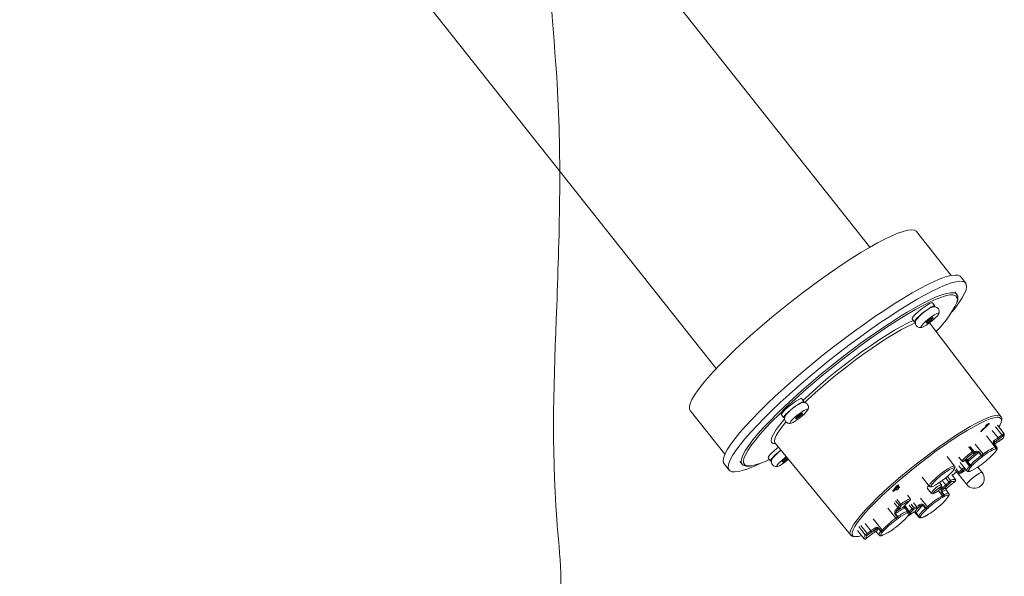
# Model space of a CAD drawing. Header units: millimetres. Extents: x 0 to 420, y 0 to 297.
# Tile 4 of 31: x 198 to 228, y 47 to 64. Entities that reach past the tile are written whole.
import ezdxf

# ---------------------------------------------------------------- set-up
doc = ezdxf.new("R2010")
doc.units = ezdxf.units.MM

msp = doc.modelspace()

# ---------------------------------------------------------------- linework, layer by layer
at = {"color": 7, "linetype": 'Continuous', "lineweight": 0}
for p, q in [((224.073, 56.61), (213.35, 70.173)), ((208.644, 66.451), (219.366, 52.889)), ((226.568, 55.744), (225.506, 57.088)), ((227.01, 55.508), (226.857, 55.701)), ((226.739, 55.164), (226.678, 55.243)), ((226.069, 54.81), (225.996, 54.904)), ((226.735, 55.169), (226.739, 55.164)), ((225.369, 54.407), (225.443, 54.315)), ((225.442, 54.333), (225.443, 54.315)), ((225.891, 54.384), (225.802, 54.298)), ((225.802, 54.298), (225.821, 54.284)), ((225.806, 54.302), (225.821, 54.284)), ((225.821, 54.284), (225.927, 54.354)), ((225.997, 54.454), (225.891, 54.384)), ((225.9, 54.39), (225.927, 54.354)), ((228.09, 51.423), (225.902, 54.294)), ((225.927, 54.354), (226.016, 54.44)), ((226.016, 54.44), (225.997, 54.454)), ((222.064, 51.874), (221.992, 51.967)), ((218.572, 51.605), (219.634, 50.262)), ((221.364, 51.471), (221.439, 51.379)), ((221.886, 51.447), (221.798, 51.362)), ((221.798, 51.362), (221.816, 51.347)), ((221.802, 51.366), (221.816, 51.347)), ((221.816, 51.347), (221.923, 51.418)), ((221.993, 51.518), (221.886, 51.447)), ((221.895, 51.453), (221.923, 51.418)), ((221.923, 51.418), (222.011, 51.503)), ((222.011, 51.503), (221.993, 51.518)), ((227.478, 50.955), (227.725, 51.194)), ((227.48, 50.978), (227.478, 50.955)), ((227.656, 51.147), (227.48, 50.978)), ((227.665, 51.183), (227.618, 51.137)), ((227.656, 51.147), (227.644, 51.162)), ((227.725, 51.194), (227.726, 51.212)), ((227.823, 50.991), (228, 50.767)), ((228.124, 50.97), (227.979, 51.157)), ((228, 50.767), (228.12, 50.862)), ((228.003, 50.648), (228.115, 50.723)), ((228.005, 50.65), (228.117, 50.725)), ((228.148, 50.827), (228.031, 50.734)), ((221.172, 50.608), (223.487, 47.784)), ((221.172, 50.608), (221.174, 50.606)), ((227.158, 50.484), (227.267, 50.345)), ((227.964, 50.483), (227.891, 50.577)), ((220.96, 50.149), (221.034, 50.056)), ((221.033, 50.074), (221.034, 50.056)), ((221.482, 50.125), (221.393, 50.039)), ((221.412, 50.025), (221.518, 50.096)), ((221.538, 50.162), (221.482, 50.125)), ((221.49, 50.131), (221.518, 50.096)), ((221.518, 50.096), (221.559, 50.135)), ((226.671, 49.897), (226.439, 50.196)), ((226.803, 50.17), (226.888, 50.063)), ((226.804, 50.166), (226.889, 50.06)), ((226.947, 50.05), (227.02, 50.082)), ((226.956, 50.056), (227.029, 50.088)), ((227.259, 50.289), (227.238, 50.302)), ((227.245, 50.358), (227.267, 50.345)), ((227.423, 50.326), (227.497, 50.232)), ((227.911, 50.325), (227.908, 50.323)), ((219.609, 49.971), (219.762, 49.777)), ((220.096, 50.039), (220.159, 49.962)), ((221.393, 50.039), (221.412, 50.025)), ((221.397, 50.043), (221.412, 50.025)), ((226.769, 49.674), (226.684, 49.78)), ((226.798, 49.708), (226.89, 49.798)), ((226.804, 49.906), (226.89, 49.798)), ((226.838, 50.007), (227.042, 49.754)), ((226.933, 49.775), (226.843, 49.687)), ((227.513, 49.705), (227.382, 49.871)), ((227.42, 49.897), (227.422, 49.899)), ((227.423, 49.899), (227.422, 49.899)), ((225.674, 49.559), (225.895, 49.284)), ((226.463, 49.567), (226.548, 49.46)), ((226.597, 49.614), (226.728, 49.725)), ((226.78, 49.665), (227.042, 49.333)), ((227.115, 49.735), (227.115, 49.735)), ((224.898, 49.295), (224.774, 49.142)), ((224.774, 49.121), (224.892, 49.19)), ((224.824, 49.171), (224.811, 49.187)), ((224.824, 49.171), (224.892, 49.254)), ((224.892, 49.211), (224.824, 49.171)), ((224.892, 49.254), (224.879, 49.27)), ((224.892, 49.19), (224.881, 49.205)), ((224.892, 49.254), (224.892, 49.211)), ((224.892, 49.222), (224.918, 49.238)), ((224.892, 49.165), (224.948, 49.199)), ((224.892, 49.19), (224.892, 49.165)), ((224.948, 49.325), (224.898, 49.295)), ((224.949, 49.246), (224.918, 49.284)), ((224.918, 49.238), (224.918, 49.263)), ((224.949, 49.224), (224.918, 49.263)), ((224.948, 49.199), (224.918, 49.238)), ((224.949, 49.246), (224.948, 49.325)), ((224.948, 49.199), (224.949, 49.224)), ((224.986, 49.268), (224.949, 49.246)), ((224.949, 49.224), (224.986, 49.247)), ((224.986, 49.247), (224.975, 49.262)), ((224.986, 49.247), (224.986, 49.268)), ((225.83, 49.229), (225.952, 49.075)), ((226.266, 49.323), (226.207, 49.396)), ((226.275, 49.264), (226.267, 49.32)), ((226.31, 49.43), (226.397, 49.322)), ((226.397, 49.322), (226.492, 49.413)), ((226.42, 49.157), (226.415, 49.166)), ((226.536, 49.39), (226.442, 49.301)), ((226.546, 49.321), (226.663, 49.415)), ((226.546, 49.321), (226.663, 49.415)), ((224.774, 49.142), (224.774, 49.121)), ((225.306, 48.903), (225.223, 49.011)), ((225.954, 49.073), (226.007, 49.052)), ((226.492, 49.061), (226.419, 49.155)), ((226.503, 49.033), (226.492, 49.056)), ((224.821, 48.77), (224.931, 48.632)), ((224.931, 48.632), (224.977, 48.695)), ((225.03, 48.683), (224.986, 48.622)), ((225.279, 48.513), (225.141, 48.69)), ((225.155, 48.614), (225.228, 48.52)), ((225.191, 48.74), (225.282, 48.828)), ((225.194, 48.742), (225.285, 48.831)), ((225.368, 48.595), (225.283, 48.702)), ((225.413, 48.772), (225.498, 48.662)), ((225.419, 48.626), (225.498, 48.662)), ((225.496, 48.607), (225.419, 48.572)), ((225.717, 48.71), (225.791, 48.617)), ((226.18, 48.654), (226.177, 48.651)), ((226.178, 48.652), (226.177, 48.651)), ((225.236, 48.368), (225.346, 48.441)), ((225.238, 48.371), (225.348, 48.443)), ((225.436, 48.498), (225.57, 48.332)), ((225.492, 48.461), (225.567, 48.368)), ((225.837, 48.402), (225.841, 48.405)), ((223.931, 48.137), (224.107, 47.913)), ((224.343, 47.998), (224.418, 47.904)), ((224.857, 48.018), (224.86, 48.02)), ((224.859, 48.02), (224.86, 48.02)), ((223.489, 47.782), (223.487, 47.784)), ((223.976, 47.688), (224.094, 47.782)), ((223.976, 47.689), (224.093, 47.782)), ((223.993, 47.837), (224.107, 47.913)), ((224.119, 47.865), (224.007, 47.79)), ((224.282, 47.877), (224.356, 47.784))]:
    msp.add_line(p, q, dxfattribs=at)
at = {"color": 8, "linetype": 'Continuous', "lineweight": 0}
for p, q in [((227.927, 51.105), (228.12, 50.862)), ((227.644, 50.83), (227.916, 50.479)), ((228.115, 50.723), (228.117, 50.725)), ((227.134, 50.501), (227.245, 50.358)), ((227.303, 50.57), (227.544, 50.265)), ((226.99, 50.069), (227.125, 49.899)), ((226.713, 49.814), (226.798, 49.708)), ((226.407, 49.519), (226.492, 49.413)), ((226.663, 49.415), (226.663, 49.415)), ((225.63, 48.915), (225.837, 48.655)), ((226.169, 49.149), (226.294, 48.99)), ((224.629, 48.609), (224.869, 48.304)), ((224.863, 48.836), (224.977, 48.695)), ((225.124, 48.671), (225.242, 48.518)), ((225.285, 48.831), (225.282, 48.828)), ((225.336, 48.733), (225.419, 48.626)), ((224.173, 48.285), (224.451, 47.938)), ((225.238, 48.371), (225.236, 48.368)), ((225.455, 48.498), (225.569, 48.357)), ((223.802, 48.081), (223.993, 47.837)), ((223.976, 47.689), (223.976, 47.688))]:
    msp.add_line(p, q, dxfattribs=at)
at = {"color": 7, "linetype": 'Continuous', "lineweight": 0, "flags": 128}
for points in [[(218.572, 51.605), (218.55, 51.649), (218.546, 51.726), (218.571, 51.823), (218.623, 51.942), (218.703, 52.079), (218.81, 52.235), (218.943, 52.408), (219.101, 52.596), (219.282, 52.799), (219.486, 53.014), (219.71, 53.239), (219.953, 53.474), (220.212, 53.715), (220.487, 53.962), (220.773, 54.212), (221.07, 54.463), (221.375, 54.713), (221.686, 54.96), (221.999, 55.202), (222.312, 55.437), (222.623, 55.663), (222.93, 55.879), (223.229, 56.083), (223.519, 56.272), (223.796, 56.446), (224.06, 56.603), (224.307, 56.742), (224.537, 56.861), (224.746, 56.961), (224.933, 57.039), (225.097, 57.096), (225.236, 57.13), (225.349, 57.142), (225.436, 57.132), (225.496, 57.099), (225.506, 57.088)], [(226.857, 55.701), (226.838, 55.72), (226.773, 55.75), (226.682, 55.758), (226.564, 55.744), (226.42, 55.707), (226.253, 55.649), (226.062, 55.569), (225.85, 55.468), (225.618, 55.347), (225.368, 55.208), (225.101, 55.05), (224.821, 54.875), (224.528, 54.685), (224.226, 54.481), (223.915, 54.264), (223.6, 54.036), (223.282, 53.799), (222.963, 53.555), (222.647, 53.306), (222.335, 53.052), (222.03, 52.798), (221.734, 52.543), (221.449, 52.291), (221.178, 52.043), (220.923, 51.8), (220.685, 51.566), (220.467, 51.342), (220.269, 51.128), (220.095, 50.928), (219.944, 50.743), (219.818, 50.573), (219.718, 50.42), (219.645, 50.286), (219.599, 50.171), (219.581, 50.077), (219.59, 50.003), (219.609, 49.971)], [(220.711, 49.982), (220.557, 49.91), (220.366, 49.83), (220.199, 49.771), (220.055, 49.735), (219.937, 49.72), (219.846, 49.728), (219.781, 49.758), (219.744, 49.81), (219.734, 49.883), (219.752, 49.978), (219.798, 50.092), (219.871, 50.227), (219.971, 50.379), (220.097, 50.549), (220.248, 50.735), (220.423, 50.935), (220.62, 51.148), (220.838, 51.373), (221.076, 51.607), (221.331, 51.849), (221.602, 52.097), (221.887, 52.349), (222.183, 52.604), (222.488, 52.859), (222.8, 53.112), (223.117, 53.362), (223.435, 53.606), (223.753, 53.842), (224.068, 54.07), (224.379, 54.287), (224.681, 54.491), (224.974, 54.681), (225.255, 54.856), (225.521, 55.014), (225.771, 55.154), (226.003, 55.274), (226.215, 55.375), (226.406, 55.455), (226.573, 55.513), (226.717, 55.55), (226.835, 55.564), (226.926, 55.557), (226.991, 55.527), (227.029, 55.475), (227.038, 55.401), (227.02, 55.307), (226.974, 55.192), (226.901, 55.058), (226.801, 54.906), (226.675, 54.736), (226.592, 54.632)], [(226.618, 55.146), (226.542, 55.145), (226.422, 55.125), (226.277, 55.082), (226.109, 55.018), (225.917, 54.932), (225.705, 54.825), (225.474, 54.7), (225.226, 54.555), (224.962, 54.393), (224.687, 54.216), (224.401, 54.023), (224.107, 53.819), (223.807, 53.603), (223.505, 53.377), (223.203, 53.145), (222.903, 52.907), (222.608, 52.667), (222.32, 52.424), (222.042, 52.183), (221.776, 51.945), (221.525, 51.712), (221.291, 51.485), (221.075, 51.268), (220.88, 51.061), (220.707, 50.867), (220.558, 50.686), (220.433, 50.522), (220.334, 50.375), (220.263, 50.246), (220.218, 50.136), (220.202, 50.047), (220.202, 50.036)], [(225.996, 54.904), (225.992, 54.907), (225.96, 54.905), (225.903, 54.881), (225.827, 54.837), (225.738, 54.776), (225.643, 54.706), (225.553, 54.63), (225.473, 54.557), (225.413, 54.493), (225.376, 54.443), (225.367, 54.412), (225.369, 54.407)], [(226.069, 54.81), (226.052, 54.815), (226.008, 54.802), (225.94, 54.767), (225.857, 54.715), (225.764, 54.649), (225.671, 54.575), (225.585, 54.5), (225.515, 54.431), (225.465, 54.373), (225.442, 54.333)], [(226.123, 54.576), (226.055, 54.539), (225.971, 54.484), (225.88, 54.417), (225.792, 54.344), (225.717, 54.274), (225.663, 54.214), (225.635, 54.171), (225.637, 54.15), (225.669, 54.152), (225.726, 54.178), (225.804, 54.224), (225.893, 54.287), (225.983, 54.358), (226.066, 54.43), (226.131, 54.496), (226.173, 54.548), (226.186, 54.581), (226.169, 54.59), (226.123, 54.576)], [(222.028, 51.92), (222.099, 51.987), (222.323, 52.192), (222.561, 52.401), (222.81, 52.612), (223.066, 52.821), (223.328, 53.027), (223.591, 53.227), (223.853, 53.419), (224.11, 53.601), (224.36, 53.77), (224.6, 53.924), (224.826, 54.062), (225.037, 54.182), (225.229, 54.282), (225.401, 54.362), (225.404, 54.364)], [(221.992, 51.967), (221.988, 51.97), (221.956, 51.968), (221.899, 51.944), (221.822, 51.9), (221.733, 51.84), (221.639, 51.769), (221.548, 51.694), (221.469, 51.621), (221.408, 51.556), (221.372, 51.507), (221.362, 51.476), (221.364, 51.471)], [(222.064, 51.874), (222.064, 51.874), (222.039, 51.877), (221.988, 51.859), (221.916, 51.82), (221.83, 51.763), (221.736, 51.694), (221.644, 51.62), (221.561, 51.546), (221.495, 51.479), (221.453, 51.425), (221.436, 51.389), (221.439, 51.379)], [(222.119, 51.64), (222.05, 51.603), (221.966, 51.548), (221.875, 51.48), (221.787, 51.407), (221.712, 51.337), (221.658, 51.278), (221.631, 51.235), (221.633, 51.213), (221.664, 51.216), (221.722, 51.241), (221.799, 51.288), (221.888, 51.35), (221.979, 51.421), (222.061, 51.494), (222.127, 51.56), (222.168, 51.612), (222.181, 51.644), (222.164, 51.654), (222.119, 51.64)], [(228.012, 51.396), (227.974, 51.397), (227.877, 51.383), (227.754, 51.346), (227.609, 51.287), (227.442, 51.208), (227.255, 51.109), (227.05, 50.991), (226.831, 50.856), (226.599, 50.706), (226.358, 50.541), (226.11, 50.365), (225.859, 50.179), (225.607, 49.985), (225.357, 49.786), (225.114, 49.585), (224.879, 49.384), (224.655, 49.185), (224.445, 48.99), (224.252, 48.802), (224.078, 48.624), (223.925, 48.457), (223.795, 48.304), (223.69, 48.166), (223.61, 48.045), (223.558, 47.942), (223.541, 47.898)], [(227.979, 51.157), (228.091, 51.013), (228.177, 50.902)], [(228.027, 51.095), (228.054, 51.143), (228.093, 51.236)], [(221.277, 50.48), (221.234, 50.447), (221.144, 50.371), (221.064, 50.298), (221.004, 50.234), (220.967, 50.184), (220.958, 50.153), (220.96, 50.149)], [(227.215, 50.348), (227.11, 50.482), (227.103, 50.491)], [(227.942, 50.488), (227.905, 50.536), (227.868, 50.583)], [(227.875, 50.584), (227.911, 50.537), (227.948, 50.49)], [(227.908, 50.323), (227.926, 50.347), (227.941, 50.369), (227.952, 50.388), (227.958, 50.403), (227.961, 50.416), (227.959, 50.426), (227.952, 50.432), (227.942, 50.434)], [(221.514, 50.191), (221.471, 50.158), (221.383, 50.085), (221.308, 50.015), (221.254, 49.955), (221.226, 49.912), (221.228, 49.891), (221.26, 49.893), (221.317, 49.919), (221.395, 49.965), (221.484, 50.028), (221.574, 50.099), (221.583, 50.106)], [(227.029, 50.088), (227.04, 50.093), (227.051, 50.098), (227.06, 50.101), (227.069, 50.104), (227.076, 50.105), (227.081, 50.105), (227.085, 50.104), (227.088, 50.102)], [(227.31, 50.296), (227.299, 50.291), (227.289, 50.287), (227.281, 50.285), (227.274, 50.283), (227.268, 50.283), (227.264, 50.284), (227.261, 50.286), (227.259, 50.289)], [(227.484, 50.223), (227.448, 50.27), (227.411, 50.317)], [(227.914, 50.329), (227.913, 50.327), (227.908, 50.323)], [(225.983, 49.275), (226.024, 49.289), (226.097, 49.327), (226.188, 49.383), (226.288, 49.454), (226.39, 49.534), (226.485, 49.616), (226.566, 49.693), (226.626, 49.759), (226.66, 49.81), (226.665, 49.821)], [(227.147, 49.927), (227.11, 49.974), (227.073, 50.02)], [(227.08, 50.028), (227.117, 49.982), (227.154, 49.935)], [(227.175, 49.883), (227.145, 49.849), (227.122, 49.818), (227.106, 49.792), (227.097, 49.771), (227.095, 49.756), (227.1, 49.746), (227.112, 49.741), (227.132, 49.743)], [(226.695, 49.488), (226.59, 49.623), (226.584, 49.631)], [(227.137, 49.734), (227.142, 49.737), (227.148, 49.741)], [(226.244, 49.261), (226.203, 49.239), (226.153, 49.205), (226.1, 49.163), (226.054, 49.122), (226.02, 49.086), (226.005, 49.061), (226.01, 49.052), (226.034, 49.059), (226.075, 49.081), (226.126, 49.116), (226.178, 49.157), (226.225, 49.198), (226.258, 49.234), (226.274, 49.259), (226.269, 49.268), (226.244, 49.261)], [(226.231, 49.317), (226.26, 49.325), (226.267, 49.32)], [(224.904, 48.878), (224.929, 48.845), (225.016, 48.736)], [(226.336, 49.017), (226.299, 49.064), (226.263, 49.11)], [(226.273, 49.117), (226.31, 49.07), (226.347, 49.023)], [(226.488, 48.997), (226.485, 49.006), (226.477, 49.011), (226.466, 49.012), (226.45, 49.011), (226.43, 49.005), (226.407, 48.997), (226.38, 48.985), (226.35, 48.97)], [(226.496, 49.005), (226.493, 49.002), (226.488, 48.997)], [(225.117, 48.659), (225.114, 48.655), (225.109, 48.651)], [(225.224, 48.52), (225.187, 48.567), (225.151, 48.614)], [(225.779, 48.606), (225.742, 48.653), (225.705, 48.7)], [(224.917, 48.341), (224.88, 48.388), (224.843, 48.434)], [(224.856, 48.444), (224.893, 48.397), (224.93, 48.35)], [(225.172, 48.292), (225.172, 48.292), (225.168, 48.289)], [(225.194, 48.322), (225.224, 48.357), (225.247, 48.387), (225.263, 48.413), (225.273, 48.434), (225.275, 48.45), (225.269, 48.46), (225.257, 48.464), (225.237, 48.463)], [(225.46, 48.509), (225.455, 48.505), (225.452, 48.503)], [(225.492, 48.464), (225.53, 48.418), (225.567, 48.371)], [(225.624, 48.349), (225.622, 48.334), (225.628, 48.324), (225.64, 48.319), (225.66, 48.321), (225.686, 48.328), (225.718, 48.341), (225.757, 48.36), (225.8, 48.384)], [(223.935, 47.792), (223.828, 47.925), (223.733, 48.044)], [(224.227, 47.881), (224.224, 47.886), (224.222, 47.893), (224.222, 47.901), (224.225, 47.91), (224.229, 47.921), (224.234, 47.933), (224.242, 47.946), (224.252, 47.961)], [(224.409, 47.896), (224.372, 47.942), (224.335, 47.989)], [(223.697, 47.925), (223.811, 47.783), (223.899, 47.674)], [(223.899, 47.674), (223.895, 47.683), (223.893, 47.693), (223.894, 47.705), (223.897, 47.719), (223.903, 47.734), (223.911, 47.752), (223.922, 47.771), (223.935, 47.792)], [(224.461, 47.882), (224.443, 47.858), (224.428, 47.837), (224.417, 47.818), (224.411, 47.802), (224.409, 47.789), (224.411, 47.78), (224.417, 47.774), (224.427, 47.771)]]:
    msp.add_lwpolyline(points, dxfattribs=at)
at = {"color": 8, "linetype": 'Continuous', "lineweight": 0, "flags": 128}
for points in [[(220.158, 49.964), (220.144, 49.986), (220.132, 50.055), (220.149, 50.145), (220.194, 50.256), (220.266, 50.387), (220.366, 50.536), (220.492, 50.702), (220.643, 50.885), (220.819, 51.081), (221.016, 51.29), (221.235, 51.511), (221.472, 51.74), (221.726, 51.976), (221.995, 52.217), (222.276, 52.461), (222.567, 52.706), (222.866, 52.95), (223.169, 53.191), (223.475, 53.426), (223.781, 53.654), (224.084, 53.872), (224.382, 54.08), (224.671, 54.274), (224.95, 54.454), (225.217, 54.618), (225.468, 54.764), (225.702, 54.891), (225.916, 54.999), (226.11, 55.086), (226.281, 55.151), (226.428, 55.194), (226.549, 55.215), (226.644, 55.213), (226.712, 55.189), (226.735, 55.169)], [(226.737, 54.916), (226.754, 55.005), (226.742, 55.073), (226.703, 55.12), (226.636, 55.144), (226.618, 55.146)], [(225.476, 54.292), (225.399, 54.26), (225.232, 54.182), (225.044, 54.084), (224.838, 53.967), (224.617, 53.833), (224.384, 53.682), (224.14, 53.518), (223.889, 53.341), (223.633, 53.153), (223.377, 52.958), (223.122, 52.757), (222.871, 52.553), (222.629, 52.347), (222.397, 52.143), (222.178, 51.943), (222.072, 51.844)], [(223.48, 47.912), (223.52, 48.007), (223.587, 48.12), (223.681, 48.252), (223.8, 48.4), (223.944, 48.562), (224.11, 48.737), (224.296, 48.923), (224.501, 49.117), (224.721, 49.317), (224.954, 49.521), (225.197, 49.725), (225.447, 49.928), (225.702, 50.127), (225.957, 50.32), (226.211, 50.504), (226.459, 50.677), (226.699, 50.837), (226.928, 50.982), (227.144, 51.111), (227.342, 51.221), (227.522, 51.312), (227.681, 51.381), (227.817, 51.43), (227.929, 51.456), (228.014, 51.459), (228.072, 51.441), (228.09, 51.423)], [(228.093, 51.236), (228.105, 51.309), (228.088, 51.36), (228.044, 51.39), (228.012, 51.396)], [(221.497, 51.244), (221.482, 51.227), (221.364, 51.079), (221.271, 50.947), (221.204, 50.834), (221.164, 50.74), (221.152, 50.665), (221.168, 50.613), (221.172, 50.608)], [(221.193, 50.582), (221.181, 50.582), (221.109, 50.591), (221.064, 50.623), (221.048, 50.677), (221.06, 50.753), (221.08, 50.806)], [(227.891, 50.577), (227.886, 50.582), (227.875, 50.584)], [(227.948, 50.49), (227.959, 50.487), (227.965, 50.482)], [(227.268, 50.342), (227.268, 50.342), (227.27, 50.34), (227.274, 50.339), (227.279, 50.339), (227.285, 50.34), (227.292, 50.343), (227.3, 50.346), (227.309, 50.35)], [(220.202, 50.036), (220.213, 49.979), (220.253, 49.933), (220.32, 49.909), (220.413, 49.907), (220.454, 49.912)], [(225.895, 49.284), (225.896, 49.312), (225.926, 49.36), (225.982, 49.426), (226.061, 49.503), (226.156, 49.588), (226.26, 49.672), (226.366, 49.751), (226.466, 49.817), (226.553, 49.867), (226.619, 49.896), (226.661, 49.903), (226.671, 49.897)], [(226.665, 49.821), (226.665, 49.84), (226.642, 49.847), (226.591, 49.831), (226.517, 49.793)], [(226.889, 50.06), (226.888, 50.061), (226.888, 50.063)], [(226.956, 50.056), (226.95, 50.052), (226.947, 50.05)], [(227.042, 49.754), (227.039, 49.762), (227.041, 49.779), (227.051, 49.802), (227.068, 49.83), (227.093, 49.862), (227.125, 49.899)], [(226.187, 49.555), (226.13, 49.504), (226.049, 49.427), (225.989, 49.36), (225.955, 49.31), (225.95, 49.28), (225.973, 49.273), (225.983, 49.275)], [(227.042, 49.333), (227.042, 49.346), (227.064, 49.383), (227.112, 49.437), (227.18, 49.5), (227.26, 49.566), (227.342, 49.626), (227.416, 49.673), (227.474, 49.702), (227.507, 49.709), (227.513, 49.705)], [(226.419, 49.155), (226.419, 49.155), (226.411, 49.161), (226.398, 49.162), (226.381, 49.161), (226.36, 49.155), (226.335, 49.146), (226.306, 49.133), (226.273, 49.117)], [(226.347, 49.023), (226.379, 49.039), (226.408, 49.052), (226.433, 49.061), (226.454, 49.066), (226.471, 49.068), (226.484, 49.067), (226.492, 49.061), (226.493, 49.06)], [(225.176, 48.298), (225.173, 48.294), (225.168, 48.289)], [(225.242, 48.518), (225.263, 48.52), (225.276, 48.516), (225.279, 48.513)], [(225.492, 48.464), (225.492, 48.464), (225.492, 48.463), (225.492, 48.462), (225.491, 48.462), (225.491, 48.462), (225.492, 48.461), (225.492, 48.461)], [(225.567, 48.371), (225.567, 48.371), (225.567, 48.37), (225.566, 48.37), (225.566, 48.369), (225.566, 48.369), (225.566, 48.368), (225.567, 48.368)], [(225.57, 48.332), (225.566, 48.34), (225.569, 48.357)], [(225.841, 48.405), (225.835, 48.401), (225.832, 48.399)], [(224.335, 47.989), (224.315, 47.963), (224.299, 47.94), (224.287, 47.92), (224.28, 47.903), (224.278, 47.889), (224.28, 47.879), (224.282, 47.877)], [(223.541, 47.898), (223.532, 47.86), (223.535, 47.798), (223.565, 47.757), (223.611, 47.74)], [(224.42, 47.766), (224.422, 47.767), (224.427, 47.771)]]:
    msp.add_lwpolyline(points, dxfattribs=at)
at = {"color": 7, "linetype": 'Continuous', "lineweight": 0}
for centre, radius, start, end in [((223.966, 56.209), 3.058, 314.4261, 334.9833), ((226.544, 53.564), 1.332, 113.7767, 142.5744), ((222.539, 50.627), 1.332, 113.7767, 142.5744), ((223.22, 49.68), 2.418, 136.5947, 152.2638), ((227.189, 51.737), 1.265, 303.4168, 309.9129), ((227.852, 50.648), 0.0469, 342.7777, 45.691), ((227.074, 51.881), 1.494, 303.4123, 309.8082), ((227.903, 51.043), 0.383, 303.9117, 308.2095), ((228.465, 50.433), 0.551, 121.5204, 128.8056), ((228.923, 51.487), 1.018, 217.861, 220.4215), ((228.052, 50.825), 0.122, 316.9447, 9.0386), ((228.393, 50.519), 0.394, 124.3286, 128.5502), ((221.953, 49.458), 1.107, 122.8715, 146.2181), ((222.021, 49.405), 1.181, 124.2137, 143.0915), ((228.378, 49.248), 1.316, 110.5481, 129.3519), ((228.341, 49.277), 1.225, 110.5481, 129.3519), ((227.876, 50.569), 0.0151, 94.1563, 118.4702), ((228.73, 49.511), 1.35, 122.4646, 128.2045), ((227.884, 50.454), 0.0412, 312.4327, 38.249), ((227.879, 50.564), 0.144, 283.1902, 296.0049), ((227.888, 50.598), 0.122, 283.1902, 296.0049), ((227.915, 50.465), 0.0407, 310.1864, 37.6233), ((227.949, 50.475), 0.015, 94.1014, 118.4529), ((227.91, 50.461), 0.0416, 319.4465, 40.7881), ((220.024, 52.022), 2.154, 281.5356, 296.8937), ((230.709, 46.016), 5.566, 128.8884, 133.354), ((230.612, 46.14), 5.363, 129.1116, 133.1307), ((227.063, 50.134), 0.0401, 254.7997, 308.4589), ((229.307, 47.811), 3.143, 127.1114, 135.1309), ((229.469, 47.599), 3.455, 128.6822, 133.5601), ((229.378, 47.721), 3.138, 127.1155, 135.1268), ((229.276, 47.851), 2.927, 127.1155, 135.1268), ((227.244, 50.312), 0.0461, 88.3753, 128.1121), ((227.235, 50.29), 0.0126, 77.7117, 120.937), ((227.213, 50.334), 0.0401, 308.6259, 37.4258), ((227.278, 50.322), 0.0416, 320.0772, 41.0108), ((227.551, 50.134), 0.23, 123.595, 127.4425), ((225.875, 52.173), 2.747, 305.7189, 316.5234), ((227.624, 50.04), 0.23, 123.6039, 127.4457), ((227.355, 50.11), 0.172, 25.8521, 41.0885), ((226.875, 51.174), 1.129, 303.4297, 306.3173), ((227.464, 50.198), 0.0476, 344.2162, 45.7707), ((226.774, 51.299), 1.335, 303.4297, 306.3173), ((227.486, 50.209), 0.0798, 10.3496, 44.0064), ((228.444, 49.761), 0.777, 133.6069, 137.7507), ((227.883, 50.354), 0.04, 313.8081, 320.8382), ((227.783, 47.694), 2.451, 121.0901, 130.6201), ((225.805, 51.729), 2.298, 296.4586, 301.966), ((226.348, 50.416), 0.868, 312.411, 317.1628), ((226.947, 50.07), 0.017, 264.9901, 300.2663), ((227.126, 49.982), 0.0658, 135.0808, 144.0427), ((226.921, 50.087), 0.277, 317.419, 324.7968), ((227.16, 49.923), 0.0421, 213.8185, 290.8031), ((227.201, 49.888), 0.0659, 135.0788, 144.0171), ((227.181, 49.952), 0.0415, 216.9924, 300.2705), ((226.627, 50.962), 1.327, 293.1045, 306.7955), ((227.191, 49.958), 0.0432, 212.3413, 284.6042), ((226.934, 50.105), 0.328, 317.419, 324.7968), ((227.398, 49.93), 0.04, 304.9807, 308.8087), ((228.431, 48.645), 1.61, 126.2711, 128.8187), ((226.661, 49.268), 0.222, 81.3705, 120.7462), ((226.892, 49.601), 0.143, 131.2896, 149.4941), ((226.837, 49.732), 0.0452, 211.3165, 277.876), ((226.943, 49.582), 0.145, 133.5198, 141.7541), ((227.277, 49.519), 0.3, 218.3316, 38.3316), ((227.123, 49.772), 0.04, 254.5412, 289.1161), ((227.108, 49.77), 0.0361, 282.2359, 311.2627), ((227.138, 49.726), 0.0184, 57.9625, 109.4934), ((225.934, 49.211), 0.106, 120.4381, 170.1092), ((226.46, 48.778), 0.585, 113.0236, 149.7824), ((225.609, 50.107), 1.113, 308.0216, 315.1007), ((240.138, 60.165), 17.641, 218.3044, 218.4522), ((225.505, 50.24), 1.327, 308.039, 314.9651), ((226.397, 49.079), 0.137, 79.3462, 122.7704), ((227.411, 48.192), 1.422, 127.4433, 134.0544), ((226.918, 48.962), 0.62, 126.6908, 133.4184), ((226.532, 49.437), 0.0463, 211.0575, 275.1012), ((226.784, 49.13), 0.36, 129.0791, 133.559), ((226.73, 49.003), 0.442, 102.5494, 113.0696), ((226.429, 49.706), 0.373, 308.7387, 313.1125), ((226.436, 46.606), 2.56, 116.1928, 123.7073), ((227.909, 46.308), 3.131, 121.0622, 131.4395), ((227.803, 46.442), 2.915, 121.0622, 131.4395), ((225.633, 49.479), 0.982, 307.0464, 328.9678), ((226.333, 49.005), 0.127, 118.2452, 123.9968), ((225.906, 49.657), 0.771, 300.1475, 303.8729), ((226.263, 48.961), 0.0426, 329.2041, 43.7066), ((225.842, 49.727), 0.911, 300.1475, 303.8729), ((226.407, 48.911), 0.127, 118.2367, 123.9874), ((226.302, 48.981), 0.049, 346.6883, 45.8555), ((226.316, 48.995), 0.0419, 323.5822, 42.1715), ((226.561, 48.941), 0.0923, 142.2678, 159.5403), ((226.453, 49.003), 0.0375, 306.0789, 341.0541), ((226.464, 49.028), 0.04, 324.395, 6.8336), ((225.71, 47.303), 1.425, 113.0971, 126.8029), ((224.623, 48.838), 0.371, 311.4379, 326.3215), ((224.908, 48.584), 0.0468, 210.9808, 274.0198), ((225.801, 47.223), 1.587, 115.8403, 124.0597), ((224.614, 48.873), 0.448, 311.5522, 325.966), ((225.202, 48.517), 0.287, 130.4569, 141.7576), ((225.01, 48.72), 0.0415, 216.6225, 299.2732), ((225.133, 48.606), 0.128, 133.9218, 142.8633), ((226.4, 46.635), 2.47, 116.573, 123.327), ((225.566, 48.312), 0.569, 131.1798, 143.4426), ((225.153, 48.61), 0.00491, 66.9981, 119.7618), ((227.057, 46.875), 2.363, 134.4819, 139.536), ((225.182, 48.934), 0.145, 313.5198, 321.7541), ((225.572, 48.321), 0.341, 116.5961, 126.6558), ((225.489, 48.428), 0.16, 115.7548, 123.476), ((225.388, 48.599), 0.0416, 319.5854, 40.8375), ((226.483, 47.731), 1.285, 133.2715, 142.7427), ((226.444, 47.821), 1.149, 130.0703, 145.9439), ((225.275, 49.126), 0.564, 293.1309, 305.4668), ((225.316, 49.093), 0.468, 292.839, 305.5512), ((226.517, 47.729), 1.147, 130.079, 145.9352), ((225.553, 48.677), 0.0499, 348.2571, 45.8766), ((226.508, 47.763), 1.07, 130.079, 145.9352), ((225.869, 48.519), 0.245, 128.5454, 132.2345), ((225.943, 48.425), 0.245, 128.5528, 132.2388), ((225.823, 48.633), 0.0514, 210.7959, 266.3339), ((224.965, 49.655), 1.326, 308.4942, 311.0871), ((226.425, 49.107), 0.801, 217.7339, 220.9868), ((224.844, 49.809), 1.568, 308.4942, 311.0871), ((225.892, 48.689), 0.0643, 211.5886, 254.2213), ((224.178, 51.024), 3.103, 302.3997, 310.102), ((227.025, 47.776), 1.219, 131.0343, 134.1012), ((226.152, 48.682), 0.04, 309.8875, 314.2099), ((226.592, 45.908), 2.951, 125.7189, 136.5234), ((226.494, 46.032), 2.747, 125.7189, 136.5234), ((225.003, 48.235), 0.255, 125.1648, 128.7526), ((223.094, 50.354), 2.927, 307.1155, 315.1268), ((224.064, 49.402), 1.362, 306.2711, 308.8187), ((224.812, 48.248), 0.0798, 10.3496, 44.0064), ((223.938, 49.561), 1.61, 306.2711, 308.8187), ((225.077, 48.142), 0.255, 125.1608, 128.7453), ((225.168, 48.528), 0.313, 216.8062, 225.1411), ((225.782, 47.211), 1.423, 113.1045, 126.7955), ((224.89, 48.309), 0.0572, 356.912, 45.581), ((225.742, 47.244), 1.327, 113.1045, 126.7955), ((225.436, 48.1), 0.328, 137.419, 144.7968), ((225.143, 48.32), 0.04, 315.8343, 325.6159), ((225.192, 48.493), 0.0414, 315.261, 39.2506), ((225.197, 48.496), 0.0399, 308.1981, 37.4375), ((225.231, 48.48), 0.0184, 237.9625, 289.4934), ((225.226, 48.515), 0.00493, 67.1991, 119.7139), ((225.237, 48.533), 0.0156, 237.9625, 289.4934), ((225.209, 48.493), 0.0412, 312.4327, 38.249), ((225.755, 47.881), 0.694, 115.1966, 125.9208), ((225.6, 48.397), 0.0413, 218.0233, 303.0845), ((225.598, 48.393), 0.04, 218.8427, 236.6722), ((225.6, 48.383), 0.041, 218.819, 305.57), ((225.615, 48.354), 0.0105, 331.794, 47.543), ((226.018, 48.012), 0.431, 114.2327, 120.3818), ((225.816, 48.436), 0.04, 293.6494, 301.8705), ((223.468, 48.918), 1.191, 302.4479, 309.2094), ((223.355, 49.061), 1.419, 302.5744, 309.1961), ((224.406, 48.131), 0.23, 216.2552, 227.6482), ((224.416, 47.921), 0.106, 133.4175, 139.9311), ((224.028, 48.929), 1.225, 290.5481, 309.3519), ((225.595, 46.907), 1.335, 123.4297, 126.3173), ((224.835, 48.051), 0.04, 303.3457, 307.4498), ((223.647, 48.25), 0.511, 265.9359, 289.744), ((224.352, 47.305), 0.641, 123.9961, 130.576), ((223.731, 47.996), 0.394, 304.3286, 308.5502), ((224.282, 47.58), 0.355, 147.0344, 153.9675), ((224.221, 47.472), 0.383, 123.9117, 128.2095), ((223.959, 47.801), 0.0492, 347.034, 45.8623), ((225.05, 46.634), 1.494, 123.4123, 129.8082), ((224.403, 47.802), 0.04, 265.5683, 294.62), ((224.49, 47.828), 0.105, 133.4276, 139.9413), ((224.443, 47.92), 0.0417, 215.3636, 295.7514), ((223.964, 48.38), 0.657, 313.6069, 317.7507), ((224.457, 47.928), 0.0462, 211.0816, 275.4066), ((224.491, 47.642), 0.144, 103.1902, 116.0049), ((224.434, 47.809), 0.0361, 281.8141, 311.264), ((224.486, 47.962), 0.0421, 213.8185, 290.8031), ((223.925, 48.445), 0.777, 313.6069, 317.7507)]:
    msp.add_arc(centre, radius, start, end, dxfattribs=at)
at = {"color": 8, "linetype": 'Continuous', "lineweight": 0}
for centre, radius, start, end in [((227.858, 50.615), 0.0431, 325.6095, 26.365), ((226.523, 50.214), 0.555, 311.4651, 320.9362), ((227.123, 49.773), 0.04, 255.4004, 308.6613), ((226.659, 49.328), 0.108, 76.7315, 103.6093), ((226.465, 49.028), 0.0392, 307.1925, 6.7578), ((227.529, 46.39), 3.087, 134.4222, 136.8848), ((225.558, 48.362), 0.0119, 337.7485, 18.835), ((225.597, 48.393), 0.0394, 236.8549, 309.1584), ((223.589, 47.854), 0.124, 151.8307, 214.468), ((224.028, 47.693), 0.0782, 146.3852, 195.8975), ((224.503, 47.782), 0.147, 129.4801, 178.8702), ((224.403, 47.801), 0.0384, 265.6914, 310.0689)]:
    msp.add_arc(centre, radius, start, end, dxfattribs=at)
at = {"color": 5, "linetype": 'Continuous', "lineweight": 0}
msp.add_open_spline([(214.483, 142.159), (216.947, 137.912), (211.378, 132.102), (214.943, 124.703), (214.409, 120.104), (214.506, 116.006), (214.48, 112.655), (214.484, 108.302), (214.493, 103.533), (214.453, 98.337), (214.553, 94.164), (214.165, 89.593), (216.983, 84.692), (215.927, 78.593), (216.95, 72.776), (213.801, 67.655), (214.698, 61.387), (214.503, 54.965), (214.265, 49.416), (215.092, 43.303), (208.654, 38.904), (202.323, 41.456), (198.299, 35.875), (191.355, 37.793), (181.67, 32.427), (175.379, 27.874), (168.579, 28.633)], degree=3, knots=[0, 0, 0, 0, 0.084128, 0.122391, 0.15465, 0.176722, 0.205623, 0.222563, 0.265008, 0.30236, 0.327828, 0.349899, 0.394028, 0.434776, 0.472128, 0.509771, 0.548821, 0.59636, 0.640503, 0.662575, 0.716413, 0.760004, 0.778369, 0.841866, 0.878248, 1, 1, 1, 1], dxfattribs=at)
at = {"color": 7, "linetype": 'Continuous', "lineweight": 0}
for points, knots in [([(226.755, 54.94), (226.759, 54.958), (226.773, 55.007), (226.775, 55.074), (226.762, 55.136), (226.738, 55.16), (226.73, 55.168)], [0, 0, 0, 0, 0.197365, 0.54342, 0.848626, 1, 1, 1, 1]), ([(226.176, 54.553), (226.177, 54.555), (226.187, 54.571), (226.199, 54.609), (226.198, 54.669), (226.175, 54.724), (226.134, 54.763), (226.087, 54.784), (226.044, 54.788), (226.017, 54.786), (226.006, 54.782), (226.006, 54.782)], [0, 0, 0, 0, 0.017534, 0.203253, 0.343528, 0.48595, 0.642361, 0.766768, 0.879251, 0.995458, 1, 1, 1, 1]), ([(225.489, 54.378), (225.483, 54.364), (225.469, 54.338), (225.464, 54.283), (225.478, 54.229), (225.512, 54.183), (225.557, 54.155), (225.602, 54.144), (225.639, 54.145), (225.658, 54.149), (225.666, 54.152)], [0, 0, 0, 0, 0.142351, 0.283429, 0.420865, 0.56077, 0.693285, 0.806454, 0.916219, 1, 1, 1, 1]), ([(222.171, 51.617), (222.172, 51.618), (222.183, 51.634), (222.195, 51.673), (222.194, 51.733), (222.171, 51.787), (222.13, 51.827), (222.082, 51.847), (222.039, 51.852), (222.013, 51.85), (222.002, 51.846), (222.001, 51.846)], [0, 0, 0, 0, 0.017534, 0.203253, 0.343528, 0.48595, 0.642361, 0.766768, 0.879251, 0.995458, 1, 1, 1, 1]), ([(221.485, 51.441), (221.478, 51.428), (221.465, 51.402), (221.459, 51.347), (221.474, 51.292), (221.508, 51.247), (221.552, 51.219), (221.597, 51.208), (221.634, 51.208), (221.653, 51.213), (221.661, 51.215)], [0, 0, 0, 0, 0.142351, 0.283429, 0.420865, 0.56077, 0.693285, 0.806454, 0.916219, 1, 1, 1, 1]), ([(228.11, 51.292), (228.113, 51.303), (228.122, 51.337), (228.116, 51.383), (228.095, 51.412), (228.087, 51.423)], [0, 0, 0, 0, 0.224194, 0.691621, 1, 1, 1, 1]), ([(227.618, 51.137), (227.62, 51.136), (227.625, 51.135), (227.636, 51.137), (227.648, 51.143), (227.656, 51.147)], [0, 0, 0, 0, 0.25253, 0.505221, 1, 1, 1, 1]), ([(227.726, 51.212), (227.719, 51.206), (227.705, 51.195), (227.682, 51.182), (227.672, 51.183), (227.665, 51.183)], [0, 0, 0, 0, 0.24953, 0.500215, 1, 1, 1, 1]), ([(227.868, 50.583), (227.866, 50.586), (227.861, 50.594), (227.855, 50.61), (227.854, 50.634), (227.862, 50.66), (227.877, 50.676), (227.885, 50.681), (227.885, 50.682)], [0, 0, 0, 0, 0.089723, 0.208819, 0.434853, 0.763875, 0.990369, 1, 1, 1, 1]), ([(228.031, 50.734), (228.031, 50.734), (228.03, 50.734), (228.029, 50.735), (228.024, 50.739), (228.017, 50.747), (228.008, 50.757), (228.003, 50.764), (228, 50.767)], [0, 0, 0, 0, 0.017713, 0.138091, 0.354086, 0.569566, 0.784778, 1, 1, 1, 1]), ([(228.115, 50.723), (228.121, 50.727), (228.131, 50.734), (228.14, 50.741), (228.143, 50.744)], [0, 0, 0, 0, 0.6843619, 1, 1, 1, 1]), ([(228.143, 50.742), (228.151, 50.754), (228.174, 50.791), (228.192, 50.834), (228.192, 50.878), (228.18, 50.897), (228.176, 50.903)], [0, 0, 0, 0, 0.204159, 0.617478, 0.88015, 1, 1, 1, 1]), ([(228.177, 50.902), (228.179, 50.899), (228.183, 50.892), (228.186, 50.879), (228.185, 50.866), (228.18, 50.854), (228.175, 50.847), (228.172, 50.844), (228.172, 50.844)], [0, 0, 0, 0, 0.18569, 0.371148, 0.562895, 0.771818, 0.993773, 1, 1, 1, 1]), ([(227.897, 50.634), (227.892, 50.631), (227.881, 50.623), (227.873, 50.61), (227.87, 50.599), (227.871, 50.591), (227.873, 50.587), (227.874, 50.585), (227.875, 50.584)], [0, 0, 0, 0, 0.244161, 0.606185, 0.840444, 0.941049, 0.974145, 1, 1, 1, 1]), ([(227.894, 50.577), (227.891, 50.582), (227.886, 50.59), (227.886, 50.587), (227.886, 50.586)], [0, 0, 0, 0, 0.688678, 1, 1, 1, 1]), ([(227.914, 50.329), (227.923, 50.34), (227.949, 50.373), (227.968, 50.409), (227.981, 50.448), (227.969, 50.469), (227.964, 50.478)], [0, 0, 0, 0, 0.199499, 0.6005108, 0.8379285, 1, 1, 1, 1]), ([(228.003, 50.648), (228.004, 50.649), (228.005, 50.649), (228.005, 50.65), (228.005, 50.65)], [0, 0, 0, 0, 0.845094, 1, 1, 1, 1]), ([(221.08, 50.119), (221.074, 50.106), (221.06, 50.079), (221.055, 50.025), (221.069, 49.97), (221.103, 49.924), (221.148, 49.896), (221.193, 49.885), (221.23, 49.886), (221.249, 49.891), (221.257, 49.893)], [0, 0, 0, 0, 0.142351, 0.283429, 0.420865, 0.56077, 0.693285, 0.806454, 0.916219, 1, 1, 1, 1]), ([(227.02, 50.082), (227.028, 50.086), (227.043, 50.093), (227.056, 50.096), (227.055, 50.096), (227.054, 50.096)], [0, 0, 0, 0, 0.415885, 0.862859, 1, 1, 1, 1]), ([(227.029, 50.088), (227.028, 50.087), (227.027, 50.086), (227.024, 50.083), (227.021, 50.083), (227.02, 50.082)], [0, 0, 0, 0, 0.091205, 0.711026, 1, 1, 1, 1]), ([(227.073, 50.02), (227.07, 50.024), (227.065, 50.031), (227.056, 50.049), (227.048, 50.072), (227.043, 50.085), (227.04, 50.091)], [0, 0, 0, 0, 0.130935, 0.304736, 0.634593, 1, 1, 1, 1]), ([(227.08, 50.028), (227.079, 50.029), (227.078, 50.031), (227.076, 50.036), (227.075, 50.048), (227.078, 50.068), (227.083, 50.089), (227.087, 50.099), (227.088, 50.102)], [0, 0, 0, 0, 0.025855, 0.058951, 0.159556, 0.393815, 0.755839, 1, 1, 1, 1]), ([(227.229, 50.301), (227.229, 50.301), (227.23, 50.303), (227.232, 50.308), (227.231, 50.317), (227.228, 50.327), (227.222, 50.338), (227.218, 50.345), (227.215, 50.348)], [0, 0, 0, 0, 0.006227, 0.228182, 0.437105, 0.628852, 0.81431, 1, 1, 1, 1]), ([(227.267, 50.345), (227.269, 50.341), (227.274, 50.333), (227.276, 50.32), (227.273, 50.306), (227.267, 50.296), (227.262, 50.291), (227.26, 50.289), (227.259, 50.289)], [0, 0, 0, 0, 0.215222, 0.430434, 0.645914, 0.861909, 0.982287, 1, 1, 1, 1]), ([(227.309, 50.35), (227.317, 50.352), (227.333, 50.356), (227.365, 50.353), (227.393, 50.346), (227.409, 50.339), (227.418, 50.332), (227.422, 50.327), (227.423, 50.326)], [0, 0, 0, 0, 0.248679, 0.56781, 0.754958, 0.877025, 0.963811, 1, 1, 1, 1]), ([(227.411, 50.317), (227.41, 50.318), (227.409, 50.319), (227.406, 50.32), (227.4, 50.322), (227.387, 50.321), (227.363, 50.317), (227.335, 50.308), (227.317, 50.299), (227.31, 50.296)], [0, 0, 0, 0, 0.022402, 0.047861, 0.084423, 0.194511, 0.39075, 0.741978, 1, 1, 1, 1]), ([(220.158, 49.966), (220.16, 49.963), (220.173, 49.939), (220.22, 49.912), (220.295, 49.893), (220.365, 49.891), (220.419, 49.901), (220.433, 49.904)], [0, 0, 0, 0, 0.040851, 0.3089043, 0.5807366, 0.8867719, 1, 1, 1, 1]), ([(226.679, 49.846), (226.68, 49.848), (226.685, 49.86), (226.684, 49.884), (226.671, 49.894), (226.669, 49.896)], [0, 0, 0, 0, 0.185272, 0.877229, 1, 1, 1, 1]), ([(226.945, 50.053), (226.945, 50.053), (226.942, 50.051), (226.934, 50.047), (226.921, 50.046), (226.908, 50.048), (226.897, 50.054), (226.891, 50.06), (226.888, 50.063)], [0, 0, 0, 0, 0.006227, 0.228182, 0.437105, 0.628852, 0.81431, 1, 1, 1, 1]), ([(226.89, 50.06), (226.892, 50.058), (226.897, 50.051), (226.908, 50.046), (226.92, 50.044), (226.931, 50.045), (226.94, 50.047), (226.945, 50.049), (226.947, 50.05)], [0, 0, 0, 0, 0.140316, 0.337383, 0.508728, 0.675175, 0.865145, 1, 1, 1, 1]), ([(226.89, 49.798), (226.893, 49.795), (226.899, 49.788), (226.909, 49.78), (226.92, 49.775), (226.927, 49.774), (226.932, 49.775), (226.933, 49.775), (226.933, 49.775)], [0, 0, 0, 0, 0.215222, 0.430434, 0.645914, 0.861909, 0.982287, 1, 1, 1, 1]), ([(226.695, 49.488), (226.697, 49.485), (226.701, 49.478), (226.703, 49.466), (226.701, 49.454), (226.695, 49.443), (226.688, 49.437), (226.684, 49.434), (226.684, 49.434)], [0, 0, 0, 0, 0.18569, 0.371148, 0.562895, 0.771818, 0.993773, 1, 1, 1, 1]), ([(226.769, 49.674), (226.772, 49.671), (226.778, 49.665), (226.79, 49.66), (226.803, 49.66), (226.816, 49.663), (226.825, 49.668), (226.829, 49.672), (226.829, 49.672)], [0, 0, 0, 0, 0.1856905, 0.3711475, 0.5628954, 0.7718183, 0.9937731, 1, 1, 1, 1]), ([(227.045, 49.755), (227.052, 49.748), (227.068, 49.731), (227.094, 49.732), (227.109, 49.734), (227.115, 49.735)], [0, 0, 0, 0, 0.321151, 0.74937, 1, 1, 1, 1]), ([(225.897, 49.285), (225.904, 49.278), (225.92, 49.263), (225.945, 49.262), (225.96, 49.266), (225.967, 49.268)], [0, 0, 0, 0, 0.332821, 0.703128, 1, 1, 1, 1]), ([(226.263, 49.11), (226.26, 49.114), (226.255, 49.122), (226.252, 49.141), (226.255, 49.17), (226.268, 49.203), (226.285, 49.223), (226.294, 49.23), (226.294, 49.231)], [0, 0, 0, 0, 0.089723, 0.208819, 0.434853, 0.763875, 0.990369, 1, 1, 1, 1]), ([(226.322, 49.195), (226.316, 49.189), (226.299, 49.176), (226.284, 49.155), (226.273, 49.136), (226.271, 49.125), (226.272, 49.12), (226.273, 49.118), (226.273, 49.117)], [0, 0, 0, 0, 0.244161, 0.606185, 0.840444, 0.941049, 0.974145, 1, 1, 1, 1]), ([(226.442, 49.301), (226.442, 49.301), (226.441, 49.3), (226.436, 49.299), (226.428, 49.3), (226.417, 49.304), (226.406, 49.312), (226.4, 49.318), (226.397, 49.322)], [0, 0, 0, 0, 0.017713, 0.138091, 0.354086, 0.569566, 0.784778, 1, 1, 1, 1]), ([(226.422, 49.214), (226.419, 49.209), (226.412, 49.198), (226.412, 49.181), (226.414, 49.169), (226.415, 49.166)], [0, 0, 0, 0, 0.337185, 0.79617, 1, 1, 1, 1]), ([(226.546, 49.321), (226.546, 49.321), (226.546, 49.321), (226.546, 49.321), (226.546, 49.321)], [0, 0, 0, 0, 0.827187, 1, 1, 1, 1]), ([(226.548, 49.46), (226.55, 49.456), (226.555, 49.449), (226.559, 49.438), (226.561, 49.426), (226.56, 49.416), (226.558, 49.411), (226.557, 49.409), (226.557, 49.409)], [0, 0, 0, 0, 0.18569, 0.371148, 0.562895, 0.771818, 0.993773, 1, 1, 1, 1]), ([(226.663, 49.415), (226.67, 49.42), (226.68, 49.428), (226.687, 49.436), (226.69, 49.438)], [0, 0, 0, 0, 0.668873, 1, 1, 1, 1]), ([(225.296, 48.844), (225.296, 48.844), (225.3, 48.847), (225.306, 48.854), (225.313, 48.867), (225.315, 48.88), (225.313, 48.893), (225.309, 48.9), (225.306, 48.903)], [0, 0, 0, 0, 0.006227, 0.228182, 0.437105, 0.628852, 0.81431, 1, 1, 1, 1]), ([(226.489, 48.993), (226.489, 48.994), (226.49, 48.995), (226.494, 49.002), (226.496, 49.005)], [0, 0, 0, 0, 0.616192, 1, 1, 1, 1]), ([(224.843, 48.434), (224.841, 48.438), (224.836, 48.446), (224.833, 48.466), (224.836, 48.498), (224.847, 48.532), (224.861, 48.553), (224.868, 48.56), (224.868, 48.56)], [0, 0, 0, 0, 0.089723, 0.208819, 0.434853, 0.763875, 0.990369, 1, 1, 1, 1]), ([(224.986, 48.622), (224.986, 48.622), (224.983, 48.62), (224.977, 48.617), (224.967, 48.615), (224.953, 48.617), (224.941, 48.623), (224.935, 48.629), (224.931, 48.632)], [0, 0, 0, 0, 0.017713, 0.138091, 0.354086, 0.569566, 0.784778, 1, 1, 1, 1]), ([(225.043, 48.698), (225.043, 48.698), (225.043, 48.699), (225.041, 48.701), (225.036, 48.708), (225.031, 48.716), (225.023, 48.726), (225.018, 48.732), (225.016, 48.736)], [0, 0, 0, 0, 0.006227, 0.228182, 0.437105, 0.628852, 0.81431, 1, 1, 1, 1]), ([(225.151, 48.614), (225.15, 48.614), (225.149, 48.616), (225.147, 48.618), (225.143, 48.622), (225.136, 48.627), (225.124, 48.635), (225.112, 48.644), (225.11, 48.649), (225.109, 48.651)], [0, 0, 0, 0, 0.022402, 0.047861, 0.084423, 0.194511, 0.39075, 0.741978, 1, 1, 1, 1]), ([(225.144, 48.628), (225.142, 48.631), (225.136, 48.638), (225.129, 48.649), (225.122, 48.66), (225.12, 48.668), (225.12, 48.667), (225.12, 48.667)], [0, 0, 0, 0, 0.1301293, 0.334227, 0.6273844, 0.912674, 1, 1, 1, 1]), ([(225.194, 48.742), (225.193, 48.742), (225.193, 48.741), (225.191, 48.74), (225.191, 48.74)], [0, 0, 0, 0, 0.854726, 1, 1, 1, 1]), ([(225.285, 48.831), (225.29, 48.836), (225.299, 48.844), (225.304, 48.853), (225.307, 48.857)], [0, 0, 0, 0, 0.574442, 1, 1, 1, 1]), ([(225.401, 48.561), (225.401, 48.561), (225.4, 48.562), (225.398, 48.564), (225.392, 48.569), (225.384, 48.576), (225.376, 48.585), (225.371, 48.592), (225.368, 48.595)], [0, 0, 0, 0, 0.006227, 0.228182, 0.437105, 0.628852, 0.81431, 1, 1, 1, 1]), ([(225.498, 48.662), (225.5, 48.659), (225.505, 48.651), (225.508, 48.638), (225.507, 48.624), (225.502, 48.615), (225.498, 48.609), (225.497, 48.608), (225.496, 48.607)], [0, 0, 0, 0, 0.215222, 0.430434, 0.645914, 0.861909, 0.982287, 1, 1, 1, 1]), ([(225.588, 48.713), (225.598, 48.718), (225.62, 48.729), (225.656, 48.731), (225.685, 48.728), (225.702, 48.722), (225.712, 48.716), (225.715, 48.711), (225.717, 48.71)], [0, 0, 0, 0, 0.248679, 0.56781, 0.754958, 0.877025, 0.963811, 1, 1, 1, 1]), ([(225.705, 48.7), (225.704, 48.701), (225.703, 48.702), (225.7, 48.703), (225.694, 48.704), (225.681, 48.703), (225.658, 48.696), (225.63, 48.685), (225.61, 48.672), (225.602, 48.667)], [0, 0, 0, 0, 0.022402, 0.047861, 0.084423, 0.194511, 0.39075, 0.741978, 1, 1, 1, 1]), ([(224.856, 48.444), (224.856, 48.445), (224.854, 48.447), (224.854, 48.453), (224.858, 48.466), (224.871, 48.489), (224.889, 48.515), (224.905, 48.531), (224.912, 48.537)], [0, 0, 0, 0, 0.025855, 0.058951, 0.159556, 0.393815, 0.755839, 1, 1, 1, 1]), ([(225.176, 48.298), (225.18, 48.303), (225.186, 48.311), (225.196, 48.322), (225.199, 48.326)], [0, 0, 0, 0, 0.648027, 1, 1, 1, 1]), ([(225.199, 48.326), (225.21, 48.338), (225.24, 48.373), (225.274, 48.421), (225.29, 48.458), (225.293, 48.499), (225.279, 48.509), (225.276, 48.512)], [0, 0, 0, 0, 0.163004, 0.483409, 0.76129, 0.954373, 1, 1, 1, 1]), ([(225.348, 48.443), (225.348, 48.443), (225.348, 48.442), (225.347, 48.442), (225.346, 48.441)], [0, 0, 0, 0, 0.151668, 1, 1, 1, 1]), ([(225.448, 48.502), (225.447, 48.502), (225.446, 48.502), (225.453, 48.501), (225.464, 48.492), (225.475, 48.481), (225.483, 48.471), (225.489, 48.464), (225.491, 48.461), (225.492, 48.461)], [0, 0, 0, 0, 0.045192, 0.30904, 0.579624, 0.760091, 0.884762, 0.985873, 1, 1, 1, 1]), ([(225.492, 48.464), (225.492, 48.465), (225.49, 48.467), (225.487, 48.471), (225.482, 48.48), (225.476, 48.493), (225.468, 48.506), (225.462, 48.508), (225.46, 48.509)], [0, 0, 0, 0, 0.025855, 0.058951, 0.159556, 0.393815, 0.755839, 1, 1, 1, 1]), ([(225.492, 48.46), (225.494, 48.458), (225.497, 48.454), (225.5, 48.451), (225.501, 48.449)], [0, 0, 0, 0, 0.478364, 1, 1, 1, 1]), ([(225.572, 48.334), (225.573, 48.331), (225.58, 48.315), (225.613, 48.309), (225.648, 48.312), (225.699, 48.329), (225.753, 48.356), (225.788, 48.376), (225.795, 48.38)], [0, 0, 0, 0, 0.040483, 0.206527, 0.378269, 0.650903, 0.927295, 1, 1, 1, 1]), ([(225.795, 48.38), (225.804, 48.385), (225.818, 48.393), (225.829, 48.398), (225.832, 48.399)], [0, 0, 0, 0, 0.650792, 1, 1, 1, 1]), ([(224.221, 47.995), (224.231, 48.001), (224.253, 48.015), (224.287, 48.019), (224.313, 48.016), (224.329, 48.01), (224.338, 48.003), (224.342, 47.999), (224.343, 47.998)], [0, 0, 0, 0, 0.248679, 0.56781, 0.754958, 0.877025, 0.963811, 1, 1, 1, 1]), ([(224.252, 47.961), (224.259, 47.966), (224.275, 47.979), (224.297, 47.988), (224.315, 47.993), (224.325, 47.994), (224.33, 47.992), (224.333, 47.991), (224.334, 47.989), (224.335, 47.989)], [0, 0, 0, 0, 0.258022, 0.60925, 0.805489, 0.915577, 0.952139, 0.977598, 1, 1, 1, 1]), ([(223.491, 47.782), (223.504, 47.769), (223.529, 47.745), (223.563, 47.739), (223.579, 47.736)], [0, 0, 0, 0, 0.535124, 1, 1, 1, 1]), ([(223.899, 47.674), (223.902, 47.671), (223.908, 47.666), (223.919, 47.661), (223.931, 47.66), (223.942, 47.663), (223.949, 47.668), (223.953, 47.671), (223.953, 47.671)], [0, 0, 0, 0, 0.18569, 0.371148, 0.562895, 0.771818, 0.993773, 1, 1, 1, 1]), ([(223.935, 47.792), (223.938, 47.789), (223.943, 47.783), (223.954, 47.776), (223.965, 47.772), (223.975, 47.771), (223.981, 47.772), (223.984, 47.773), (223.984, 47.773)], [0, 0, 0, 0, 0.18569, 0.371148, 0.562895, 0.771818, 0.993773, 1, 1, 1, 1]), ([(223.949, 47.668), (223.951, 47.669), (223.959, 47.675), (223.969, 47.682), (223.976, 47.688)], [0, 0, 0, 0, 0.2323623, 1, 1, 1, 1]), ([(224.093, 47.782), (224.093, 47.782), (224.094, 47.782), (224.094, 47.782), (224.094, 47.782)], [0, 0, 0, 0, 0.173066, 1, 1, 1, 1]), ([(224.107, 47.913), (224.11, 47.909), (224.115, 47.902), (224.12, 47.889), (224.122, 47.878), (224.122, 47.87), (224.12, 47.866), (224.119, 47.865), (224.119, 47.865)], [0, 0, 0, 0, 0.215222, 0.430434, 0.645914, 0.861909, 0.982287, 1, 1, 1, 1]), ([(224.227, 47.881), (224.233, 47.883), (224.247, 47.888), (224.262, 47.887), (224.272, 47.883), (224.273, 47.883)], [0, 0, 0, 0, 0.36612, 0.908975, 1, 1, 1, 1]), ([(224.273, 47.883), (224.274, 47.883), (224.275, 47.883), (224.278, 47.879), (224.279, 47.876)], [0, 0, 0, 0, 0.540545, 1, 1, 1, 1]), ([(224.357, 47.788), (224.358, 47.785), (224.365, 47.767), (224.384, 47.765), (224.4, 47.762)], [0, 0, 0, 0, 0.192275, 1, 1, 1, 1]), ([(224.42, 47.766), (224.426, 47.769), (224.436, 47.773), (224.44, 47.774), (224.441, 47.774)], [0, 0, 0, 0, 0.650731, 1, 1, 1, 1])]:
    msp.add_open_spline(points, degree=3, knots=knots, dxfattribs=at)
at = {"color": 8, "linetype": 'Continuous', "lineweight": 0}
msp.add_open_spline([(225.144, 48.629), (225.144, 48.628), (225.147, 48.625), (225.151, 48.62), (225.154, 48.615), (225.155, 48.614)], degree=3, knots=[0, 0, 0, 0, 0.094376, 0.733495, 1, 1, 1, 1], dxfattribs=at)

doc.saveas('drawing.dxf')
